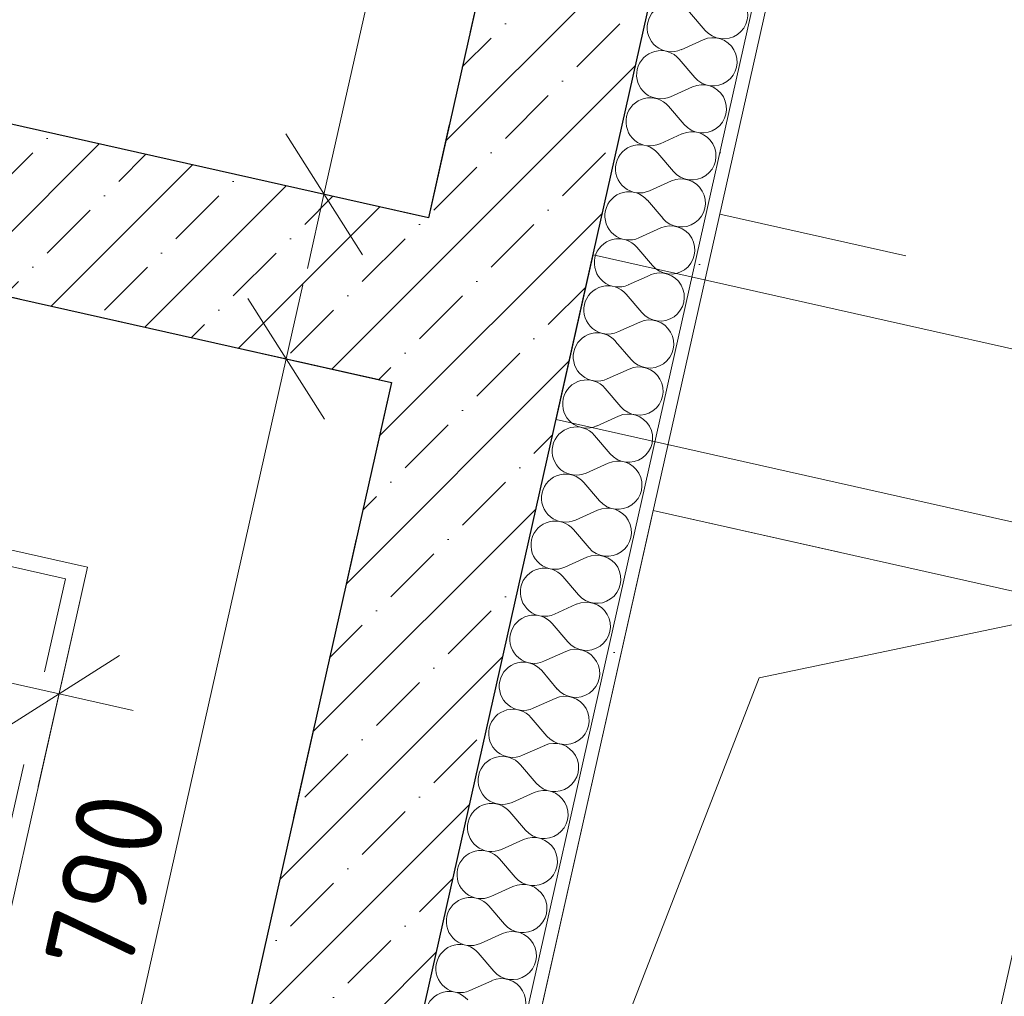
# Model space of a CAD drawing. Header units: millimetres. Extents: x -7213913 to -6999406, y 6129472 to 6470382.
# Tile 204 of 256: x -7184956 to -7183498, y 6174584 to 6176031. Entities that reach past the tile are written whole.
import ezdxf

# ---------------------------------------------------------------- set-up
doc = ezdxf.new("R2010")
doc.units = ezdxf.units.MM
doc.header["$MEASUREMENT"] = 0
doc.linetypes.add('короткая штриховая', pattern=[282.222222, 141.111111, -141.111111])
doc.linetypes.add('Штриховая', pattern=[564.444447, 282.222223, -282.222223])
for name, color, linetype, lineweight in [('АР-вертикальная связь - Лифт.АР_Ном._пера__120', 7, 'Continuous', 0), ('АР-Стены_внешние_.АР_Ном._пера__1', 7, 'Continuous', 0), ('АР-Стены_внешние_.АР_Ном._пера__120', 7, 'Continuous', 0), ('АР-Стены_внутренние_пилоны.АР_Ном._пера__1', 7, 'Continuous', 30), ('АР-Чертеж-Размеры.АР_Ном._пера__1', 7, 'Continuous', 0), ('ИОС-Шахты и отверстия.АР_Ном._пера__1', 7, 'Continuous', 0)]:
    doc.layers.add(name, color=color, linetype=linetype, lineweight=lineweight)
for name, color, linetype in [('АР-Стены_внешние_.АР', 7, 'Continuous'), ('АР-Стены_внутренние_пилоны.АР', 7, 'Continuous'), ('АР-Чертеж-Размеры.АР', 7, 'Continuous'), ('ИОС-Шахты и отверстия.АР', 7, 'Continuous')]:
    doc.layers.add(name, color=color, linetype=linetype)
doc.styles.add('РЎР“Р•РќР•Р\xa0Р\x98Р\xa0_РЎРўР\x98Р›Р¬_3', font='GOST_Common.ttf')
doc.dimstyles.new('СГЕНЕРИР_СТИЛЬ__3', dxfattribs={"dimtxt": 129.999995, "dimasz": 142.5, "dimexe": 0.18, "dimexo": 300000, "dimgap": 0, "dimtad": 1, "dimdec": 0, "dimzin": 0, "dimdsep": 46, "dimtxsty": 'РЎР“Р•РќР•Р\xa0Р\x98Р\xa0_РЎРўР\x98Р›Р¬_3', "dimblk": 'ARROWHEAD_6', "dimblk1": 'ARROWHEAD_6', "dimblk2": 'ARROWHEAD_6', "dimcen": 0.09, "dimclrd": 7, "dimclre": 7, "dimclrt": 7, "dimazin": 0, "dimtfac": 1, "dimtdec": 4, "dimtmove": 0, "dimatfit": 3, "dimfxl": 1, "dimtolj": 1, "dimtzin": 0, "dimarcsym": 0})
pattern_1 = [(45, (-6566190.34, 6562677.8), (-84.852814, 84.852814), []), (45, (-6566232.77, 6562720.22), (-84.852814, 84.852814), [90, -30, 0, -30])]

# ---------------------------------------------------------------- blocks, each defined once
blk = doc.blocks.new('Символ Проема в Полу 21[147]_10', base_point=(-7184366.2, 6173752.7))
at = {"layer": 'ИОС-Шахты и отверстия.АР_Ном._пера__1', "color": 7, "linetype": 'Continuous', "lineweight": 0, "flags": 128}
for points in [[(-7184366.2, 6173752.7), (-7184017.8, 6175304), (-7183370.8, 6175158.7), (-7183860.9, 6175056.1)], [(-7183860.9, 6175056.1), (-7183370.8, 6175158.7), (-7183719.2, 6173607.3), (-7184366.2, 6173752.7)]]:
    blk.add_lwpolyline(points, close=True, dxfattribs=at)
blk = doc.blocks.new('Стена_22_10', base_point=(-7184256.3, 6175588.2))
at = {"layer": 'АР-Стены_внутренние_пилоны.АР', "linetype": 'Continuous', "lineweight": 0, "true_color": 0x000000}
h = blk.add_hatch(dxfattribs=at)
h.set_pattern_fill('ЖЕЛЕЗОБЕТОН__PROJECT__000A', color=18, style=0, pattern_type=2)
h.set_pattern_definition(pattern_1)
h.paths.add_polyline_path([(-7184350.9, 6175737.6), (-7187082.9, 6176351.1), (-7187137.6, 6176107.2), (-7184405.7, 6175493.6)])
at = {"layer": 'АР-Стены_внутренние_пилоны.АР_Ном._пера__1', "color": 7, "linetype": 'Continuous', "lineweight": 30, "flags": 128}
for points in [[(-7184350.9, 6175737.6), (-7187082.9, 6176351.1)], [(-7187137.6, 6176107.2), (-7184405.7, 6175493.6)]]:
    blk.add_lwpolyline(points, dxfattribs=at)
blk = doc.blocks.new('*X529', base_point=(-6566190.3, 6562677.8))
at = {"layer": 'АР-Стены_внешние_.АР_Ном._пера__1', "color": 7, "linetype": 'Continuous', "lineweight": 0}
for p, q in [((-7183940.8, 6176015.2), (-7183964, 6176042.4)), ((-7183943.9, 6176001.3), (-7183976.5, 6175986.6)), ((-7183956.5, 6175945.5), (-7183979.6, 6175972.7)), ((-7183959.6, 6175931.6), (-7183992.2, 6175916.9)), ((-7183972.1, 6175875.8), (-7183995.3, 6175903)), ((-7183975.3, 6175861.9), (-7184007.8, 6175847.3)), ((-7183987.8, 6175806.1), (-7184011, 6175833.3)), ((-7183990.9, 6175792.2), (-7184023.5, 6175777.6)), ((-7184003.4, 6175736.5), (-7184026.6, 6175763.6)), ((-7184006.6, 6175722.5), (-7184039.1, 6175707.9)), ((-7184019.1, 6175666.8), (-7184042.3, 6175693.9)), ((-7184022.2, 6175652.8), (-7184054.8, 6175638.2)), ((-7184034.7, 6175597.1), (-7184057.9, 6175624.2)), ((-7184037.9, 6175583.1), (-7184070.4, 6175568.5)), ((-7184050.4, 6175527.4), (-7184073.6, 6175554.5)), ((-7184053.5, 6175513.4), (-7184086.1, 6175498.8)), ((-7184066, 6175457.7), (-7184089.2, 6175484.9)), ((-7184069.2, 6175443.7), (-7184101.7, 6175429.1)), ((-7184081.7, 6175388), (-7184104.9, 6175415.2)), ((-7184084.8, 6175374.1), (-7184117.4, 6175359.4)), ((-7184097.3, 6175318.3), (-7184120.5, 6175345.5)), ((-7184100.5, 6175304.4), (-7184133, 6175289.7)), ((-7184113, 6175248.6), (-7184136.2, 6175275.8)), ((-7184116.1, 6175234.7), (-7184148.7, 6175220)), ((-7184128.6, 6175178.9), (-7184151.8, 6175206.1)), ((-7184131.8, 6175165), (-7184164.3, 6175150.3)), ((-7184144.3, 6175109.2), (-7184167.5, 6175136.4)), ((-7184147.4, 6175095.3), (-7184180, 6175080.6)), ((-7184160, 6175039.5), (-7184183.1, 6175066.7)), ((-7184163.1, 6175025.6), (-7184195.7, 6175010.9)), ((-7184175.6, 6174969.8), (-7184198.8, 6174997)), ((-7184178.7, 6174955.9), (-7184211.3, 6174941.3)), ((-7184191.3, 6174900.1), (-7184214.4, 6174927.3)), ((-7184194.4, 6174886.2), (-7184227, 6174871.6)), ((-7184206.9, 6174830.5), (-7184230.1, 6174857.6)), ((-7184210, 6174816.5), (-7184242.6, 6174801.9)), ((-7184222.6, 6174760.8), (-7184245.7, 6174787.9)), ((-7184225.7, 6174746.8), (-7184258.3, 6174732.2)), ((-7184238.2, 6174691.1), (-7184261.4, 6174718.2)), ((-7184241.3, 6174677.1), (-7184273.9, 6174662.5)), ((-7184253.9, 6174621.4), (-7184277, 6174648.5)), ((-7184257, 6174607.4), (-7184289.6, 6174592.8))]:
    blk.add_line(p, q, dxfattribs=at)
for centre, start, end in [((-7183913.6, 6176038.4), 220.4718, 114.2116), ((-7183991.2, 6176019.2), 40.4718, 167.3417), ((-7183991.2, 6176019.2), 167.3417, 294.2116), ((-7183929.3, 6175968.7), 220.4718, 114.2116), ((-7184006.8, 6175949.5), 40.4718, 167.3417), ((-7184006.8, 6175949.5), 167.3417, 294.2116), ((-7183945, 6175899), 220.4718, 114.2116), ((-7184022.5, 6175879.8), 40.4718, 167.3417), ((-7184022.5, 6175879.8), 167.3417, 294.2116), ((-7183960.6, 6175829.3), 220.4718, 114.2116), ((-7184038.1, 6175810.1), 40.4718, 167.3417), ((-7184038.1, 6175810.1), 167.3417, 294.2116), ((-7183976.3, 6175759.6), 220.4718, 114.2116), ((-7184053.8, 6175740.4), 40.4718, 167.3417), ((-7184053.8, 6175740.4), 167.3417, 294.2116), ((-7183991.9, 6175689.9), 220.4718, 114.2116), ((-7184069.4, 6175670.8), 40.4718, 167.3417), ((-7184069.4, 6175670.8), 167.3417, 294.2116), ((-7184007.6, 6175620.3), 220.4718, 114.2116), ((-7184085.1, 6175601.1), 40.4718, 167.3417), ((-7184085.1, 6175601.1), 167.3417, 294.2116), ((-7184023.2, 6175550.6), 220.4718, 114.2116), ((-7184100.7, 6175531.4), 40.4718, 167.3417), ((-7184100.7, 6175531.4), 167.3417, 294.2116), ((-7184038.9, 6175480.9), 220.4718, 114.2116), ((-7184116.4, 6175461.7), 40.4718, 167.3417), ((-7184116.4, 6175461.7), 167.3417, 294.2116), ((-7184054.5, 6175411.2), 220.4718, 114.2116), ((-7184132, 6175392), 40.4718, 167.3417), ((-7184132, 6175392), 167.3417, 294.2116), ((-7184070.2, 6175341.5), 220.4718, 114.2116), ((-7184147.7, 6175322.3), 40.4718, 167.3417), ((-7184147.7, 6175322.3), 167.3417, 294.2116), ((-7184085.8, 6175271.8), 220.4718, 114.2116), ((-7184163.3, 6175252.6), 40.4718, 167.3417), ((-7184163.3, 6175252.6), 167.3417, 294.2116), ((-7184101.5, 6175202.1), 220.4718, 114.2116), ((-7184179, 6175182.9), 40.4718, 167.3417), ((-7184179, 6175182.9), 167.3417, 294.2116), ((-7184117.1, 6175132.4), 220.4718, 114.2116), ((-7184194.6, 6175113.2), 40.4718, 167.3417), ((-7184194.6, 6175113.2), 167.3417, 294.2116), ((-7184132.8, 6175062.7), 220.4718, 114.2116), ((-7184210.3, 6175043.5), 40.4718, 167.3417), ((-7184210.3, 6175043.5), 167.3417, 294.2116), ((-7184148.4, 6174993), 220.4718, 114.2116), ((-7184226, 6174973.8), 40.4718, 167.3417), ((-7184226, 6174973.8), 167.3417, 294.2116), ((-7184164.1, 6174923.3), 220.4718, 114.2116), ((-7184241.6, 6174904.1), 40.4718, 167.3417), ((-7184241.6, 6174904.1), 167.3417, 294.2116), ((-7184179.7, 6174853.6), 220.4718, 114.2116), ((-7184257.3, 6174834.4), 40.4718, 167.3417), ((-7184257.3, 6174834.4), 167.3417, 294.2116), ((-7184195.4, 6174783.9), 220.4718, 114.2116), ((-7184272.9, 6174764.7), 40.4718, 167.3417), ((-7184272.9, 6174764.7), 167.3417, 294.2116), ((-7184211, 6174714.3), 220.4718, 114.2116), ((-7184288.6, 6174695.1), 40.4718, 167.3417), ((-7184288.6, 6174695.1), 167.3417, 294.2116), ((-7184226.7, 6174644.6), 220.4718, 114.2116), ((-7184304.2, 6174625.4), 40.4718, 167.3417), ((-7184304.2, 6174625.4), 167.3417, 294.2116), ((-7184242.4, 6174574.9), 220.4718, 114.2116), ((-7184319.9, 6174555.7), 40.4718, 167.3417)]:
    blk.add_arc(centre, 35.7, start, end, dxfattribs=at)
blk = doc.blocks.new('Стена_219_10', base_point=(-7184703.4, 6173597.8))
at = {"layer": 'АР-Стены_внешние_.АР', "linetype": 'Continuous', "lineweight": 0, "true_color": 0x000000}
h = blk.add_hatch(dxfattribs=at)
h.set_pattern_fill('ШТУКАТУРКА__ГИПС_01_000A', color=18, style=0, pattern_type=2)
h.set_pattern_definition([(45, (-6566190.34, 6563027.8), (-111.369318, 111.369318), [0, -105, 0, -157.5]), (110, (-6565840.34, 6563027.8), (148.001588, 53.868173), [0, -77, 0, -133])])
h.paths.add_polyline_path([(-7183033.7, 6179776.9), (-7184459.9, 6173427.2), (-7184442.9, 6173411.2), (-7183014.2, 6179772.5)])
h = blk.add_hatch(dxfattribs=at)
h.set_pattern_fill('ЖЕЛЕЗОБЕТОН__PROJECT__000A', color=18, style=0, pattern_type=2)
h.set_pattern_definition(pattern_1)
h.paths.add_polyline_path([(-7183511.7, 6179474.3), (-7184798, 6173747.1), (-7184554, 6173692.4), (-7183267.7, 6179419.5)])
at = {"layer": 'АР-Стены_внешние_.АР_Ном._пера__1', "color": 7, "linetype": 'Continuous', "lineweight": 0}
blk.add_line((-7184459.9, 6173427.2), (-7183066.6, 6179630.6), dxfattribs=at)
at = {"layer": 'АР-Стены_внешние_.АР_Ном._пера__1', "color": 7, "linetype": 'Continuous', "lineweight": 30}
blk.add_line((-7184554, 6173692.4), (-7183267.7, 6179419.5), dxfattribs=at)
at = {"layer": 'АР-Стены_внешние_.АР_Ном._пера__1', "color": 7, "linetype": 'Continuous', "lineweight": 0, "flags": 128}
blk.add_lwpolyline([(-7184442.9, 6173411.2), (-7183009.8, 6179792)], dxfattribs=at)
at = {"layer": 'АР-Стены_внешние_.АР_Ном._пера__1', "color": 7, "linetype": 'Continuous', "lineweight": 30, "flags": 128}
for points in [[(-7183958.7, 6177484), (-7184350.9, 6175737.6)], [(-7184405.7, 6175493.6), (-7184798, 6173747.1)]]:
    blk.add_lwpolyline(points, dxfattribs=at)
at = {"layer": 'АР-Стены_внешние_.АР', "color": 7, "lineweight": 0}
blk.add_blockref('*X529', (-6566190.3, 6562677.8), dxfattribs=at)
blk = doc.blocks.new('*D905', base_point=(-6566190.3, 6562677.8))
at = {"layer": 'АР-Чертеж-Размеры.АР_Ном._пера__1', "color": 7, "linetype": 'Continuous', "lineweight": 0, "transparency": 16777216}
for p, q in [((-7184536.8, 6175638.4), (-7184561.4, 6175528.6)), ((-7184504.7, 6175439), (-7184618.2, 6175618.2)), ((-7184698.6, 6175559.4), (-7184424.2, 6175497.8)), ((-7184561.4, 6175528.6), (-7184953.7, 6173782.1)), ((-7185010.4, 6173871.7), (-7184896.9, 6173692.5)), ((-7185090.9, 6173812.9), (-7184816.5, 6173751.3)), ((-7184953.7, 6173782.1), (-7184978.3, 6173672.4))]:
    blk.add_line(p, q, dxfattribs=at)
at = {"layer": 'АР-Чертеж-Размеры.АР_Ном._пера__1', "color": 7, "lineweight": 0, "transparency": 16777216, "insert": (-7184825.3, 6174472.2), "char_height": 130, "attachment_point": 7, "rotation": 77.3417, "style": 'РЎР“Р•РќР•Р\xa0Р\x98Р\xa0_РЎРўР\x98Р›Р¬_3'}
blk.add_mtext('\\A1;{\\pql;\\fGOST Common|b0|i0|c204|p0;\\W1.000000;1\xa0790}', dxfattribs=at)
blk = doc.blocks.new('ARROWHEAD_6')
at = {"color": 0, "linetype": 'Continuous', "lineweight": 0}
for p, q in [((-0.5, -0.5), (0.5, 0.5)), ((0, 0), (-1, 0))]:
    blk.add_line(p, q, dxfattribs=at)
blk = doc.blocks.new('*D907', base_point=(-6566190.3, 6562677.8))
at = {"layer": 'АР-Чертеж-Размеры.АР_Ном._пера__1', "color": 7, "linetype": 'Continuous', "lineweight": 0, "transparency": 16777216}
for p, q in [((-7184088.7, 6177628.6), (-7184113.3, 6177518.8)), ((-7184056.6, 6177429.2), (-7184170.1, 6177608.4)), ((-7184250.5, 6177549.6), (-7183976.1, 6177488)), ((-7184113.3, 6177518.8), (-7184505.6, 6175772.3)), ((-7184562.3, 6175861.9), (-7184448.8, 6175682.7)), ((-7184642.8, 6175803.1), (-7184368.4, 6175741.5)), ((-7184505.6, 6175772.3), (-7184530.2, 6175662.5))]:
    blk.add_line(p, q, dxfattribs=at)
at = {"layer": 'АР-Чертеж-Размеры.АР_Ном._пера__1', "color": 7, "lineweight": 0, "transparency": 16777216, "insert": (-7184377.2, 6176462.4), "char_height": 130, "attachment_point": 7, "rotation": 77.3417, "style": 'РЎР“Р•РќР•Р\xa0Р\x98Р\xa0_РЎРўР\x98Р›Р¬_3'}
blk.add_mtext('\\A1;{\\pql;\\fGOST Common|b0|i0|c204|p0;\\W1.000000;1\xa0790}', dxfattribs=at)
blk = doc.blocks.new('*D1178', base_point=(-6566190.3, 6562677.8))
at = {"layer": 'АР-Чертеж-Размеры.АР_Ном._пера__1', "color": 7, "linetype": 'Continuous', "lineweight": 0, "transparency": 16777216}
for p, q in [((-7187057.7, 6175373.1), (-7186996.1, 6175647.5)), ((-7186937.3, 6175567), (-7187116.5, 6175453.5)), ((-7187136.7, 6175534.9), (-7187026.9, 6175510.3)), ((-7187026.9, 6175510.3), (-7184898, 6175032.1)), ((-7184928.8, 6174894.9), (-7184867.2, 6175169.3)), ((-7184987.6, 6174975.4), (-7184808.4, 6175088.9)), ((-7184898, 6175032.1), (-7184788.2, 6175007.5))]:
    blk.add_line(p, q, dxfattribs=at)
at = {"layer": 'АР-Чертеж-Размеры.АР_Ном._пера__1', "color": 7, "lineweight": 0, "transparency": 16777216, "insert": (-7186145.6, 6175339), "char_height": 130, "attachment_point": 7, "rotation": 347.3417, "style": 'РЎР“Р•РќР•Р\xa0Р\x98Р\xa0_РЎРўР\x98Р›Р¬_3'}
blk.add_mtext('\\A1;{\\pql;\\fGOST Common|b0|i0|c204|p0;\\W1.000000;2\xa0182}', dxfattribs=at)
blk = doc.blocks.new('*D1179', base_point=(-6566190.3, 6562677.8))
at = {"layer": 'АР-Чертеж-Размеры.АР_Ном._пера__1', "color": 7, "linetype": 'Continuous', "lineweight": 0, "transparency": 16777216}
for p, q in [((-7186631.3, 6175734.2), (-7186655.9, 6175624.4)), ((-7186599.2, 6175534.8), (-7186712.7, 6175714)), ((-7186793.1, 6175655.2), (-7186518.7, 6175593.6)), ((-7186655.9, 6175624.4), (-7186911.4, 6174486.7)), ((-7186968.2, 6174576.3), (-7186854.7, 6174397.1)), ((-7187048.6, 6174517.5), (-7186774.2, 6174455.9)), ((-7186911.4, 6174486.7), (-7186936.1, 6174376.9))]:
    blk.add_line(p, q, dxfattribs=at)
at = {"layer": 'АР-Чертеж-Размеры.АР_Ном._пера__1', "color": 7, "lineweight": 0, "transparency": 16777216, "insert": (-7186848.6, 6174885.2), "char_height": 130, "attachment_point": 7, "rotation": 77.3417, "style": 'РЎР“Р•РќР•Р\xa0Р\x98Р\xa0_РЎРўР\x98Р›Р¬_3'}
blk.add_mtext('\\A1;{\\pql;\\fGOST Common|b0|i0|c204|p0;\\W1.000000;1\xa0166}', dxfattribs=at)

msp = doc.modelspace()

# ---------------------------------------------------------------- linework, layer by layer
at = {"layer": 'АР-вертикальная связь - Лифт.АР_Ном._пера__120', "color": 7, "linetype": 'короткая штриховая', "lineweight": 0}
for points in [[(-7186690.6, 6178097.6), (-7187082.9, 6176351.1), (-7184350.9, 6175737.6), (-7183958.7, 6177484)], [(-7187137.6, 6176107.2), (-7187529.9, 6174360.7), (-7184798, 6173747.1), (-7184405.7, 6175493.6)], [(-7185133.7, 6174111.3), (-7187150.8, 6174564.3), (-7186905.6, 6175655.9), (-7184888.5, 6175202.8)]]:
    msp.add_lwpolyline(points, close=True, dxfattribs=at)
at = {"layer": 'АР-вертикальная связь - Лифт.АР_Ном._пера__120', "color": 7, "linetype": 'Continuous', "lineweight": 0}
msp.add_lwpolyline([(-7185111.3, 6174082.4), (-7187240.2, 6174560.5), (-7186984.7, 6175698.2), (-7184855.8, 6175220.1)], close=True, dxfattribs=at)
at = {"layer": 'АР-Стены_внешние_.АР_Ном._пера__120', "color": 7, "linetype": 'Штриховая', "lineweight": 0, "flags": 128}
for points in [[(-7183919.2, 6175743.1), (-7182949.7, 6175525.3)], [(-7184017.8, 6175304), (-7183113, 6175100.8)]]:
    msp.add_lwpolyline(points, dxfattribs=at)
at = {"layer": 'АР-Стены_внешние_.АР_Ном._пера__120', "color": 7, "linetype": 'Continuous', "lineweight": 0, "flags": 128}
msp.add_lwpolyline([(-7182989.3, 6175431.7), (-7184107, 6175682.8), (-7184161.8, 6175438.8), (-7183073.5, 6175194.4)], dxfattribs=at)

# ---------------------------------------------------------------- block references
at = {"layer": 'АР-Стены_внешние_.АР', "color": 7, "lineweight": 0}
msp.add_blockref('Стена_219_10', (-7184703.4, 6173597.8), dxfattribs=at)
at = {"layer": 'АР-Стены_внутренние_пилоны.АР', "color": 7, "lineweight": 0}
msp.add_blockref('Стена_22_10', (-7184256.3, 6175588.2), dxfattribs=at)
at = {"layer": 'ИОС-Шахты и отверстия.АР', "color": 7, "linetype": 'Continuous', "lineweight": 0}
msp.add_blockref('Символ Проема в Полу 21[147]_10', (-7184366.2, 6173752.7), dxfattribs=at)

# ---------------------------------------------------------------- dimensions: what is measured, and where the dimension line sits
at = {"layer": 'АР-Чертеж-Размеры.АР', "color": 7, "linetype": 'Continuous', "lineweight": 0}
for base, p1, p2, angle, picture, middle, turn in [((-7184505.6, 6175772.3), (-7183958.7, 6177484), (-7184350.9, 6175737.6), 257.3417, '*D907', (-7184391.8, 6176694.2), 77.3417), ((-7186911.4, 6174486.7), (-7184855.8, 6175220.1), (-7185111.3, 6174082.4), 257.3417, '*D1179', (-7186863.1, 6175117.1), 77.3417), ((-7184898, 6175032.1), (-7186984.7, 6175698.2), (-7184855.8, 6175220.1), 347.3417, '*D1178', (-7185913.8, 6175353.5), 347.3417), ((-7184953.7, 6173782.1), (-7184405.7, 6175493.6), (-7184798, 6173747.1), 257.3417, '*D905', (-7184839.9, 6174704.1), 77.3417)]:
    dim = msp.add_linear_dim(base=base, p1=p1, p2=p2, angle=angle, dimstyle='СГЕНЕРИР_СТИЛЬ__3', dxfattribs=at)
    dim.commit()
    dim.dimension.update_dxf_attribs({"geometry": picture, "text_midpoint": middle, "dimtype": 160, "text_rotation": turn})

doc.saveas('drawing.dxf')
